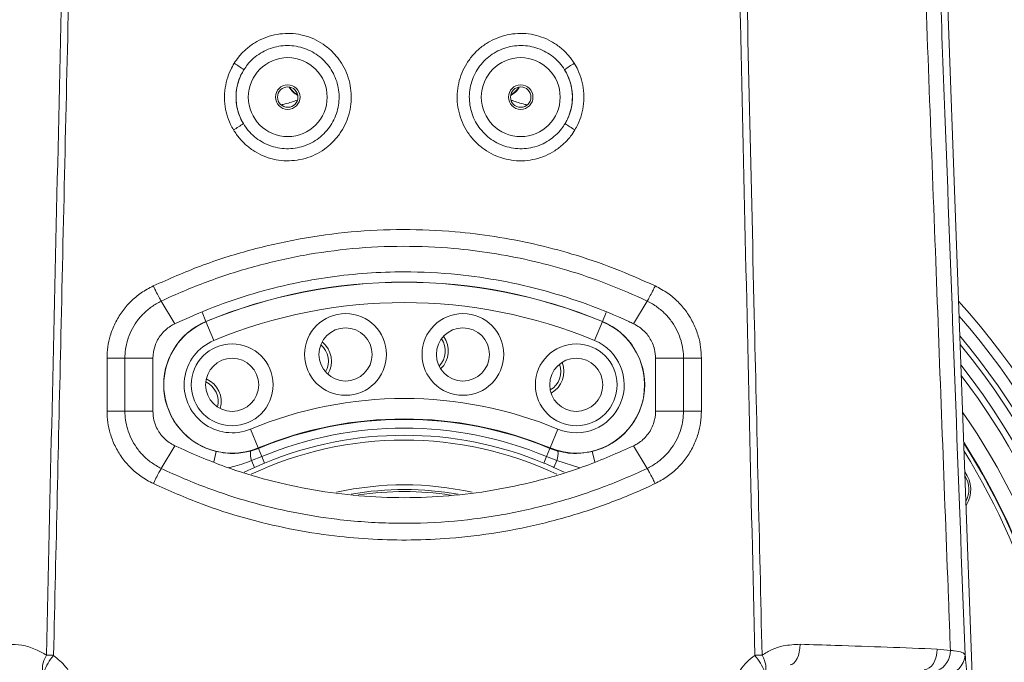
# Model space of a CAD drawing. Header units: millimetres. Extents: x 0 to 16820, y 0 to 11880.
# Tile 59 of 120: x 8075 to 8316, y 7173 to 7330. Entities that reach past the tile are written whole.
import ezdxf

# ---------------------------------------------------------------- set-up
doc = ezdxf.new("R2010")
doc.units = ezdxf.units.MM
doc.header["$LTSCALE"] = 20
doc.linetypes.add('PHANTOM', pattern=[12.7, 6.35, -1.27, 1.27, -1.27, 1.27, -1.27])
doc.styles.add('SLDTEXTSTYLE0', font='TXT', dxfattribs={"width": 0.605})
doc.dimstyles.new('SLDDIMSTYLE1', dxfattribs={"dimtxt": 140, "dimasz": 100, "dimexe": 0, "dimexo": 0.0625, "dimgap": 35, "dimtad": 1, "dimtoh": 1, "dimdec": 1, "dimrnd": 1e-09, "dimzin": 12, "dimdsep": 46, "dimtxsty": 'SLDTEXTSTYLE0', "dimsah": 1, "dimcen": 0.09, "dimadec": 0, "dimazin": 0, "dimtfac": 1, "dimtofl": 0, "dimtmove": 0, "dimatfit": 3, "dimfxl": 0, "dimfrac": 2, "dimtolj": 1, "dimtzin": 12, "dimarcsym": 0})

# ---------------------------------------------------------------- blocks, each defined once
blk = doc.blocks.new('*D12')
at = {"color": 7, "linetype": 'Continuous', "lineweight": 0}
for p, q in [((8169.5, 9516.47), (11047.1, 9516.47)), ((11017.1, 9516.47), (11017.1, 6644.47)), ((8318.2, 6644.47), (11047.1, 6644.47))]:
    blk.add_line(p, q, dxfattribs=at)
for points in [[(11017.1, 9516.47), (11002.1, 9416.47), (11032.1, 9416.47)], [(11017.1, 6644.47), (11032.1, 6744.47), (11002.1, 6744.47)]]:
    blk.add_solid(points, dxfattribs=at)
at = {"color": 7, "linetype": 'Continuous', "lineweight": 0, "insert": (10836.63, 7866.59), "char_height": 140, "attachment_point": 1, "rotation": 90, "style": 'SLDTEXTSTYLE0'}
blk.add_mtext('2872', dxfattribs=at)

msp = doc.modelspace()

# ---------------------------------------------------------------- linework, layer by layer
at = {"color": 7, "linetype": 'Continuous', "lineweight": 0}
for p, q in [((8309.4, 7144.58), (8298.92, 7431.36)), ((8110.04, 7261.55), (8113.4, 7256.03)), ((8225.6, 7256.03), (8228.95, 7261.55)), ((8113.34, 7256), (8113.4, 7256.03)), ((8225.66, 7256), (8225.6, 7256.03)), ((8110.06, 7220.65), (8113.4, 7226.16)), ((8113.4, 7226.16), (8113.34, 7226.19)), ((8225.65, 7226.19), (8225.6, 7226.16)), ((8225.6, 7226.16), (8228.94, 7220.65))]:
    msp.add_line(p, q, dxfattribs=at)
at = {"color": 8, "linetype": 'Continuous', "lineweight": 0}
for p, q in [((8110.04, 7261.55), (8110.04, 7261.55)), ((8228.95, 7261.55), (8228.95, 7261.55)), ((8120.99, 7256.57), (8120.06, 7258.83)), ((8218, 7256.57), (8218.93, 7258.8)), ((8121, 7256.54), (8120.99, 7256.57)), ((8122.91, 7251.93), (8121, 7256.54)), ((8216.08, 7251.93), (8217.99, 7256.54)), ((8217.99, 7256.54), (8218, 7256.57)), ((8101.17, 7247.58), (8108.01, 7247.57)), ((8230.99, 7247.57), (8237.83, 7247.58)), ((8101.17, 7234.63), (8108.01, 7234.62)), ((8230.99, 7234.62), (8237.82, 7234.63)), ((8133.8, 7225.64), (8131.89, 7230.25)), ((8205.19, 7225.64), (8207.1, 7230.25)), ((8123.51, 7224.8), (8122.9, 7222.26)), ((8131.91, 7224.88), (8133.84, 7225.54)), ((8133.8, 7225.64), (8133.84, 7225.54)), ((8134.67, 7223.54), (8133.84, 7225.54)), ((8204.32, 7223.54), (8205.15, 7225.54)), ((8205.19, 7225.64), (8205.15, 7225.54)), ((8205.15, 7225.54), (8207.08, 7224.88)), ((8215.49, 7224.8), (8216.1, 7222.24)), ((8134.67, 7223.54), (8132.14, 7222.55)), ((8132.88, 7220.89), (8132.14, 7222.55)), ((8135.33, 7221.95), (8134.67, 7223.54)), ((8203.66, 7221.95), (8204.32, 7223.54)), ((8206.86, 7222.55), (8204.32, 7223.54)), ((8206.11, 7220.89), (8206.86, 7222.55)), ((8212.44, 7220.82), (8206.86, 7222.55)), ((8110.06, 7220.65), (8110.06, 7220.65)), ((8132.88, 7220.89), (8130.37, 7219.71)), ((8135.33, 7221.95), (8132.88, 7220.89)), ((8208.61, 7219.72), (8206.11, 7220.89)), ((8228.94, 7220.65), (8228.94, 7220.65)), ((8299.92, 7176.44), (8303.14, 7176.09))]:
    msp.add_line(p, q, dxfattribs=at)
at = {"color": 8, "linetype": 'Continuous', "lineweight": 0, "flags": 128}
for points in [[(8096.79, 7234.63), (8096.78, 7237.9), (8096.78, 7241.17), (8096.78, 7247.58)], [(8096.78, 7247.58), (8097.4, 7247.58), (8098.02, 7247.58), (8098.63, 7247.58), (8099.21, 7247.58), (8099.77, 7247.58), (8100.28, 7247.58), (8100.75, 7247.58), (8101.17, 7247.58)], [(8101.17, 7247.58), (8101.17, 7244.31), (8101.17, 7241.04), (8101.17, 7234.63)], [(8237.82, 7234.63), (8237.82, 7237.9), (8237.82, 7241.17), (8237.83, 7247.58)], [(8237.83, 7247.58), (8238.24, 7247.58), (8238.71, 7247.58), (8239.23, 7247.58), (8239.78, 7247.58), (8240.37, 7247.58), (8240.98, 7247.58), (8241.59, 7247.58), (8242.22, 7247.58)], [(8242.22, 7247.58), (8242.21, 7244.31), (8242.21, 7241.04), (8242.21, 7234.63)], [(8096.79, 7234.63), (8097.41, 7234.63), (8098.03, 7234.63), (8098.63, 7234.63), (8099.22, 7234.63), (8099.77, 7234.63), (8100.29, 7234.63), (8100.76, 7234.63), (8101.17, 7234.63)], [(8237.82, 7234.63), (8238.24, 7234.63), (8238.71, 7234.63), (8239.22, 7234.63), (8239.78, 7234.63), (8240.36, 7234.63), (8240.97, 7234.63), (8241.59, 7234.63), (8242.21, 7234.63)], [(8263.89, 7172.56), (8264.37, 7172.7), (8264.83, 7173.01), (8265.25, 7173.49), (8265.63, 7174.12), (8265.94, 7174.88), (8266.17, 7175.73), (8266.32, 7176.65), (8266.39, 7177.61)], [(8081.95, 7174.95), (8081.62, 7174.3), (8081.35, 7173.65), (8081.15, 7173.04), (8081.03, 7172.47), (8080.98, 7171.96), (8081.01, 7171.52), (8081.12, 7171.16), (8081.3, 7170.89)], [(8081.95, 7174.95), (8082.16, 7174.95), (8082.37, 7174.94), (8082.59, 7174.94), (8082.81, 7174.93), (8083.03, 7174.93), (8083.26, 7174.92), (8083.48, 7174.92), (8083.71, 7174.91)], [(8255.28, 7174.91), (8255.51, 7174.92), (8255.74, 7174.92), (8255.97, 7174.93), (8256.19, 7174.93), (8256.41, 7174.94), (8256.63, 7174.94), (8256.84, 7174.95), (8257.05, 7174.95)], [(8257.69, 7170.89), (8257.88, 7171.16), (8257.98, 7171.52), (8258.01, 7171.96), (8257.97, 7172.47), (8257.84, 7173.04), (8257.64, 7173.65), (8257.38, 7174.3), (8257.05, 7174.95)], [(8296.75, 7171.37), (8297.36, 7171.5), (8297.94, 7171.82), (8298.48, 7172.3), (8298.96, 7172.93), (8299.35, 7173.69), (8299.65, 7174.55), (8299.84, 7175.48), (8299.92, 7176.44)]]:
    msp.add_lwpolyline(points, dxfattribs=at)
at = {"color": 7, "linetype": 'Continuous', "lineweight": 0, "flags": 128}
for points in [[(8108.01, 7247.57), (8108.01, 7244.33), (8108.01, 7241.09), (8108.01, 7237.85), (8108.01, 7234.62), (8108.01, 7234.62)], [(8230.99, 7234.62), (8230.99, 7237.85), (8230.99, 7241.09), (8230.99, 7244.33), (8230.99, 7247.57)]]:
    msp.add_lwpolyline(points, dxfattribs=at)
at = {"color": 8, "linetype": 'Continuous', "lineweight": 0}
for centre in [(8141, 7311.47), (8198, 7311.47)]:
    msp.add_circle(centre, 9.65, dxfattribs=at)
at = {"color": 7, "linetype": 'Continuous', "lineweight": 0}
for centre, radius in [((8141, 7311.47), 3), ((8141, 7311.47), 2.5), ((8198, 7311.47), 3), ((8198, 7311.47), 2.5), ((8155.14, 7248.52), 10), ((8183.86, 7248.52), 10), ((8155.14, 7248.52), 6.5), ((8183.86, 7248.52), 6.5), ((8127.4, 7241.09), 10), ((8211.59, 7241.09), 10), ((8127.4, 7241.09), 6.5), ((8211.59, 7241.09), 6.5)]:
    msp.add_circle(centre, radius, dxfattribs=at)
at = {"color": 7, "linetype": 'Continuous', "lineweight": 30}
for radius, start, end in [(2377, 300, 180), (505.19, 200.1488, 80.1488)]:
    msp.add_arc((8169.5, 7139.47), radius, start, end, dxfattribs=at)
at = {"color": 7, "linetype": 'PHANTOM', "lineweight": 30}
msp.add_arc((8169.5, 7139.47), 1568.22, 354.08007, 125.91993, dxfattribs=at)
at = {"color": 8, "linetype": 'Continuous', "lineweight": 0}
for centre, radius, start, end in [((8114.19, 7296.67), 26.84, 53.1998, 59.2916), ((8224.81, 7296.67), 26.84, 120.7084, 126.8002), ((8141, 7311.47), 12.65, 148.0237, 210.8342), ((8198, 7311.47), 12.65, 329.1658, 31.9763), ((8145.68, 7316.4), 5.02, 209.2785, 243.7236), ((8145.76, 7316.49), 5.01, 210.8527, 242.2887), ((8193.32, 7316.4), 5.02, 296.2764, 330.7215), ((8193.24, 7316.49), 5.01, 297.7112, 329.1473), ((8114.44, 7326.88), 26.94, 299.5708, 305.6401), ((8224.56, 7326.88), 26.94, 234.3599, 240.4292), ((8169.5, 7139.47), 126.75, 67.5, 112.5), ((8169.5, 7139.47), 126.72, 67.5, 112.5), ((8169.5, 7139.47), 121.73, 67.5, 112.5), ((8127.4, 7241.09), 16.75, 112.5, 256.5609), ((8127.4, 7241.09), 16.72, 112.5, 292.5), ((8211.59, 7241.09), 16.72, 247.5, 67.5), ((8211.59, 7241.09), 16.75, 283.4391, 67.5), ((8169.5, 7139.47), 180.16, 322.5832, 41.0987), ((8127.4, 7241.09), 11.73, 112.5, 292.5), ((8211.59, 7241.09), 11.73, 247.5, 67.5), ((8169.5, 7139.47), 177.16, 322.5832, 39.8865), ((8169.5, 7139.47), 175.88, 302.6485, 39.3428), ((8169.5, 7139.47), 172.88, 302.6485, 38.0167), ((8169.5, 7139.47), 171.37, 180, 37.3113), ((8169.5, 7139.47), 98.27, 67.5, 112.5), ((8169.5, 7139.47), 166.37, 145.2037, 0), ((8169.5, 7139.47), 166.37, 0, 34.7963), ((8169.5, 7139.47), 93.28, 67.5, 112.5), ((8169.5, 7139.47), 93.17, 67.5, 112.5), ((8169.5, 7139.47), 91.01, 67.5, 112.5), ((8169.5, 7139.47), 89.28, 67.5, 112.5), ((8137.35, 7224.23), 5.48, 173.1284, 197.8276), ((8201.65, 7224.23), 5.48, 342.1724, 6.8716), ((8169.5, 7139.47), 75.5, 81.3815, 98.5141), ((8095.67, 7165.01), 15.53, 140.3743, 157.7592), ((8243.32, 7165.01), 15.53, 22.2408, 39.6257), ((8297.71, 7176.1), 5.43, 293.9058, 359.972), ((8301.79, 7175.22), 4.93, 269.2145, 357.6896)]:
    msp.add_arc(centre, radius, start, end, dxfattribs=at)
at = {"color": 7, "linetype": 'Continuous', "lineweight": 0}
for centre, radius, start, end in [((8169.5, 7139.47), 182.5, 322.5832, 41.9972), ((8145.69, 7246.86), 6, 328.1947, 51.8053), ((8174.3, 7249.36), 5.25, 315.1893, 34.8107), ((8174.3, 7249.36), 6, 313.1947, 36.8053), ((8145.69, 7246.86), 5.25, 330.1893, 49.8107), ((8202.58, 7244.37), 6, 298.1947, 21.8053), ((8202.58, 7244.37), 5.25, 300.1893, 19.8107), ((8118.71, 7237.04), 5.25, 345.1893, 64.8107), ((8118.71, 7237.04), 6, 343.1947, 66.8053), ((8169.5, 7139.47), 88.09, 64.9022, 115.1322), ((8169.5, 7139.47), 162.5, 147.3963, 32.6037), ((8169.5, 7139.47), 162.4, 147.4562, 260), ((8169.5, 7139.47), 161.4, 148.0656, 260), ((8169.5, 7139.47), 162.4, 260, 32.5438), ((8169.5, 7139.47), 161.4, 260, 31.9344), ((8301.13, 7215.47), 7, 326.2696, 37.9173), ((8301.13, 7215.47), 6.5, 332.925, 31.2619), ((8169.5, 7139.47), 77.15, 77.5625, 102.3873), ((8169.5, 7139.47), 76, 79.9893, 99.8468)]:
    msp.add_arc(centre, radius, start, end, dxfattribs=at)
at = {"color": 8, "linetype": 'Continuous', "lineweight": 0}
msp.add_ellipse((8306.9, 7159.57), major_axis=(-0.62, 17), ratio=0.052373, start_param=4.710469, end_param=5.851266, dxfattribs=at)
for points, knots in [([(8081.95, 7174.95), (8083.79, 7255.09), (8085.84, 7344.07), (8088.06, 7441.89), (8088.66, 7468.38), (8089.25, 7494.86), (8091.53, 7595.47), (8093.9, 7700.11), (8096.36, 7808.7), (8097.23, 7847.12), (8098.1, 7885.56), (8098.97, 7924.02), (8099.56, 7949.68), (8099.85, 7962.51)], [0, 0, 0, 0, 0.304924, 0.338555, 0.372197, 0.405851, 0.4395, 0.75588, 0.804708, 0.853547, 0.902378, 0.951192, 1, 1, 1, 1]), ([(8239.14, 7962.51), (8239.28, 7956.66), (8239.55, 7944.98), (8239.95, 7927.45), (8240.53, 7900.77), (8241.3, 7864.98), (8242.36, 7820.06), (8244.97, 7707.15), (8247.55, 7591.39), (8250.25, 7472.69), (8251.46, 7419.12), (8252.69, 7365.52), (8253.91, 7311.92), (8255.37, 7248.39), (8256.41, 7202.74), (8257.05, 7174.95)], [0, 0, 0, 0, 0.022233, 0.044465, 0.066688, 0.123785, 0.180884, 0.237984, 0.554373, 0.622334, 0.690305, 0.758291, 0.826285, 0.894266, 1, 1, 1, 1]), ([(8101.64, 7955.76), (8101.52, 7950.35), (8101.28, 7939.53), (8100.93, 7923.31), (8100.13, 7889.65), (8098.92, 7838.65), (8096.02, 7710.03), (8093.2, 7589.42), (8090.6, 7476.67), (8089.58, 7432.03), (8088.56, 7387.37), (8087.54, 7342.7), (8086.52, 7298.02), (8085.25, 7242.1), (8084.31, 7201.06), (8083.71, 7174.91)], [0, 0, 0, 0, 0.020755, 0.04151, 0.062253, 0.149989, 0.237726, 0.556827, 0.61395, 0.671077, 0.728216, 0.785366, 0.842518, 0.899658, 1, 1, 1, 1]), ([(8255.28, 7174.91), (8253.44, 7255.5), (8251.38, 7345.22), (8249.14, 7444.07), (8248.51, 7471.43), (8247.88, 7498.77), (8245.55, 7599.96), (8243.15, 7704.14), (8240.68, 7811.18), (8239.84, 7847.3), (8239.01, 7883.43), (8238.18, 7919.58), (8237.63, 7943.7), (8237.35, 7955.76)], [0, 0, 0, 0, 0.309253, 0.344291, 0.37934, 0.414403, 0.44946, 0.76855, 0.814844, 0.861149, 0.907446, 0.953727, 1, 1, 1, 1]), ([(8296.87, 7439.4), (8297.15, 7431.96), (8297.72, 7417.08), (8298.54, 7394.74), (8299.91, 7357.51), (8302.65, 7284.27), (8305.09, 7218.48), (8306.71, 7175.02)], [0, 0, 0, 0, 0.084467, 0.168954, 0.253441, 0.506885, 1, 1, 1, 1]), ([(8303.14, 7176.09), (8302.95, 7181.2), (8301.75, 7212.94), (8299.5, 7272.63), (8297.07, 7336.52), (8295.33, 7383.09), (8294.3, 7411.03), (8293.56, 7429.65), (8293.19, 7438.95)], [0, 0, 0, 0, 0.058236, 0.36233, 0.681157, 0.787447, 0.893737, 1, 1, 1, 1]), ([(8127.9, 7319.75), (8128.25, 7320.27), (8129.09, 7321.52), (8130.76, 7323.23), (8132.87, 7324.81), (8135.21, 7325.99), (8137.72, 7326.77), (8140.33, 7327.1), (8142.96, 7327), (8145.53, 7326.45), (8147.97, 7325.48), (8150.21, 7324.1), (8152.2, 7322.38), (8153.86, 7320.34), (8155.17, 7318.05), (8156.07, 7315.57), (8156.54, 7312.98), (8156.57, 7310.35), (8156.17, 7307.75), (8155.33, 7305.25), (8154.09, 7302.93), (8152.47, 7300.85), (8150.53, 7299.06), (8148.32, 7297.64), (8145.9, 7296.6), (8143.35, 7295.99), (8140.73, 7295.82), (8138.12, 7296.09), (8135.59, 7296.79), (8133.22, 7297.92), (8131.07, 7299.42), (8129.19, 7301.26), (8128.22, 7302.72), (8127.73, 7303.45)], [0, 0, 0, 0, 0.023609, 0.056135, 0.088661, 0.121187, 0.153713, 0.186254, 0.218795, 0.251341, 0.283888, 0.31643, 0.348971, 0.381513, 0.414055, 0.446749, 0.479444, 0.511915, 0.544385, 0.577013, 0.60964, 0.642255, 0.674869, 0.707427, 0.739985, 0.772478, 0.80497, 0.837435, 0.869901, 0.902402, 0.934904, 0.967452, 1, 1, 1, 1]), ([(8211.26, 7303.45), (8210.92, 7302.91), (8210.1, 7301.65), (8208.46, 7299.9), (8206.39, 7298.29), (8204.07, 7297.06), (8201.58, 7296.23), (8198.98, 7295.85), (8196.35, 7295.9), (8193.77, 7296.4), (8191.3, 7297.32), (8189.04, 7298.65), (8187.02, 7300.33), (8185.31, 7302.34), (8183.96, 7304.6), (8183.01, 7307.06), (8182.48, 7309.64), (8182.4, 7312.27), (8182.75, 7314.88), (8183.54, 7317.39), (8184.74, 7319.74), (8186.32, 7321.85), (8188.22, 7323.68), (8190.41, 7325.14), (8192.8, 7326.23), (8195.34, 7326.89), (8197.96, 7327.12), (8200.57, 7326.9), (8203.11, 7326.24), (8205.5, 7325.17), (8207.68, 7323.7), (8209.6, 7321.9), (8210.6, 7320.47), (8211.1, 7319.75)], [0, 0, 0, 0, 0.023618, 0.056144, 0.08867, 0.121196, 0.153721, 0.186262, 0.218802, 0.251349, 0.283897, 0.316439, 0.348981, 0.381523, 0.414066, 0.446759, 0.479452, 0.511923, 0.544394, 0.577023, 0.609651, 0.642268, 0.674884, 0.707442, 0.740001, 0.772491, 0.804981, 0.837443, 0.869905, 0.902405, 0.934905, 0.967452, 1, 1, 1, 1]), ([(8130.14, 7304.98), (8130.52, 7304.4), (8131.31, 7303.22), (8132.83, 7301.74), (8134.58, 7300.51), (8136.5, 7299.6), (8138.56, 7299.02), (8140.67, 7298.79), (8142.81, 7298.93), (8144.88, 7299.41), (8146.85, 7300.25), (8148.65, 7301.4), (8150.24, 7302.84), (8151.56, 7304.52), (8152.58, 7306.41), (8153.26, 7308.43), (8153.6, 7310.56), (8153.57, 7312.68), (8153.18, 7314.8), (8152.45, 7316.79), (8151.39, 7318.66), (8150.04, 7320.3), (8148.42, 7321.71), (8146.6, 7322.81), (8144.6, 7323.6), (8142.52, 7324.04), (8140.37, 7324.13), (8138.26, 7323.85), (8136.21, 7323.22), (8134.32, 7322.27), (8132.6, 7320.99), (8131.25, 7319.61), (8130.56, 7318.59), (8130.27, 7318.16)], [0, 0, 0, 0, 0.031999, 0.064922, 0.096924, 0.129852, 0.161866, 0.194806, 0.226877, 0.259876, 0.292014, 0.325086, 0.357258, 0.390369, 0.422529, 0.455628, 0.487749, 0.520805, 0.552897, 0.585921, 0.618016, 0.651042, 0.68316, 0.71621, 0.74834, 0.781404, 0.813506, 0.846541, 0.878585, 0.911558, 0.94355, 0.976467, 1, 1, 1, 1]), ([(8208.73, 7318.16), (8208.33, 7318.74), (8207.52, 7319.9), (8205.97, 7321.35), (8204.2, 7322.55), (8202.26, 7323.42), (8200.19, 7323.96), (8198.08, 7324.14), (8195.94, 7323.97), (8193.88, 7323.44), (8191.92, 7322.56), (8190.15, 7321.38), (8188.58, 7319.9), (8187.3, 7318.2), (8186.32, 7316.29), (8185.68, 7314.25), (8185.38, 7312.12), (8185.45, 7310), (8185.88, 7307.89), (8186.65, 7305.91), (8187.75, 7304.07), (8189.13, 7302.45), (8190.78, 7301.08), (8192.63, 7300.01), (8194.64, 7299.26), (8196.73, 7298.86), (8198.88, 7298.82), (8200.98, 7299.13), (8203.01, 7299.81), (8204.89, 7300.8), (8206.58, 7302.11), (8207.91, 7303.52), (8208.58, 7304.55), (8208.86, 7304.98)], [0, 0, 0, 0, 0.031997, 0.064918, 0.096918, 0.129843, 0.161855, 0.194793, 0.226864, 0.259864, 0.292004, 0.325078, 0.357253, 0.390367, 0.422528, 0.455627, 0.487747, 0.520804, 0.552895, 0.585919, 0.618013, 0.651039, 0.683157, 0.716207, 0.748335, 0.781396, 0.813496, 0.846529, 0.878572, 0.911544, 0.943538, 0.976457, 1, 1, 1, 1]), ([(8127.73, 7303.45), (8127.48, 7303.89), (8126.81, 7305.11), (8126.03, 7307.25), (8125.49, 7310.05), (8125.5, 7312.92), (8126.05, 7315.72), (8126.86, 7317.95), (8127.6, 7319.23), (8127.9, 7319.75)], [0, 0, 0, 0, 0.08993, 0.243228, 0.396527, 0.587764, 0.741293, 0.894822, 1, 1, 1, 1]), ([(8211.1, 7319.75), (8211.41, 7319.22), (8212.15, 7317.92), (8212.96, 7315.68), (8213.5, 7312.88), (8213.5, 7310.01), (8212.95, 7307.21), (8212.18, 7305.08), (8211.5, 7303.88), (8211.26, 7303.45)], [0, 0, 0, 0, 0.10791, 0.2612, 0.414492, 0.605814, 0.759355, 0.912896, 1, 1, 1, 1]), ([(8130.27, 7318.16), (8130.02, 7317.74), (8129.42, 7316.71), (8128.76, 7314.91), (8128.32, 7312.64), (8128.32, 7310.32), (8128.75, 7308.06), (8129.38, 7306.33), (8129.93, 7305.35), (8130.14, 7304.98)], [0, 0, 0, 0, 0.105237, 0.258751, 0.412264, 0.60342, 0.756715, 0.910012, 1, 1, 1, 1]), ([(8208.86, 7304.98), (8209.06, 7305.33), (8209.6, 7306.3), (8210.23, 7308.02), (8210.68, 7310.29), (8210.68, 7312.61), (8210.24, 7314.88), (8209.58, 7316.69), (8208.98, 7317.73), (8208.73, 7318.16)], [0, 0, 0, 0, 0.0871612, 0.2407009, 0.394239, 0.585481, 0.7387551, 0.8920307, 1, 1, 1, 1]), ([(8143.38, 7310.75), (8143.36, 7310.74), (8142.5, 7310.46), (8141.1, 7309.93), (8139.71, 7309.64), (8139.37, 7309.57)], [0, 0, 0, 0, 0.021526, 0.763708, 1, 1, 1, 1]), ([(8199.55, 7309.57), (8199.36, 7309.61), (8198.11, 7309.87), (8196.75, 7310.37), (8195.77, 7310.7), (8195.66, 7310.73)], [0, 0, 0, 0, 0.135268, 0.901895, 1, 1, 1, 1]), ([(8108.11, 7265.29), (8111.94, 7266.98), (8119.62, 7270.37), (8131.66, 7274.16), (8143.97, 7276.96), (8156.53, 7278.67), (8169.24, 7279.25), (8180.99, 7278.76), (8191.65, 7277.46), (8201.19, 7275.65), (8210.97, 7273.08), (8220.94, 7269.73), (8227.57, 7266.77), (8230.89, 7265.29)], [0, 0, 0, 0, 0.099146, 0.198685, 0.298221, 0.397363, 0.497929, 0.598496, 0.674942, 0.751478, 0.827925, 0.913962, 1, 1, 1, 1]), ([(8228.95, 7261.55), (8228.95, 7261.55), (8225.78, 7263.06), (8219.3, 7265.85), (8209.67, 7269.15), (8200.19, 7271.64), (8190.95, 7273.41), (8180.63, 7274.67), (8169.25, 7275.15), (8156.94, 7274.59), (8144.77, 7272.92), (8132.84, 7270.2), (8121.21, 7266.45), (8113.7, 7263.29), (8110.04, 7261.55), (8110.04, 7261.55)], [0, 0, 0, 0, 0.0000005, 0.0860709, 0.1721389, 0.2485702, 0.325092, 0.4015221, 0.5020588, 0.6025943, 0.7017444, 0.8012925, 0.9008443, 0.9999995, 1, 1, 1, 1]), ([(8096.78, 7247.58), (8096.82, 7248.52), (8096.9, 7250.38), (8097.55, 7253.28), (8098.69, 7256.19), (8100.39, 7259.02), (8102.54, 7261.51), (8105.1, 7263.69), (8107.09, 7264.75), (8108.11, 7265.29)], [0, 0, 0, 0, 0.125848, 0.251696, 0.399589, 0.547486, 0.695701, 0.843918, 1, 1, 1, 1]), ([(8110.04, 7261.55), (8109.85, 7261.88), (8109.47, 7262.53), (8108.81, 7263.83), (8108.35, 7264.77), (8108.14, 7265.22), (8108.11, 7265.29)], [0, 0, 0, 0, 0.346664, 0.693329, 0.954684, 1, 1, 1, 1]), ([(8228.95, 7261.55), (8229.14, 7261.88), (8229.52, 7262.53), (8230.18, 7263.82), (8230.64, 7264.76), (8230.86, 7265.21), (8230.89, 7265.29)], [0, 0, 0, 0, 0.34665, 0.693299, 0.94926, 1, 1, 1, 1]), ([(8230.89, 7265.29), (8231.95, 7264.72), (8233.98, 7263.64), (8236.55, 7261.41), (8238.69, 7258.91), (8240.36, 7256.07), (8241.47, 7253.17), (8242.1, 7250.32), (8242.18, 7248.49), (8242.22, 7247.58)], [0, 0, 0, 0, 0.162105, 0.310399, 0.458685, 0.606236, 0.753776, 0.876891, 1, 1, 1, 1]), ([(8110.04, 7261.55), (8110.04, 7261.55), (8109.22, 7261.16), (8107.68, 7260.25), (8105.66, 7258.54), (8103.98, 7256.57), (8102.66, 7254.34), (8101.5, 7251.37), (8101.17, 7249.04), (8101.17, 7247.58), (8101.17, 7247.58)], [0, 0, 0, 0, 0.000003, 0.157239, 0.30581, 0.454381, 0.601983, 0.749582, 0.999997, 1, 1, 1, 1]), ([(8237.83, 7247.58), (8237.83, 7247.58), (8237.83, 7249), (8237.5, 7251.3), (8236.38, 7254.24), (8235.08, 7256.48), (8233.41, 7258.47), (8231.38, 7260.22), (8229.81, 7261.14), (8228.95, 7261.55), (8228.95, 7261.55)], [0, 0, 0, 0, 0.000003, 0.244937, 0.392196, 0.539466, 0.688089, 0.836719, 0.999997, 1, 1, 1, 1]), ([(8108.12, 7216.93), (8107.07, 7217.48), (8105.06, 7218.56), (8102.48, 7220.78), (8100.34, 7223.28), (8098.66, 7226.12), (8097.54, 7229.02), (8096.9, 7231.88), (8096.83, 7233.72), (8096.79, 7234.63)], [0, 0, 0, 0, 0.160219, 0.308754, 0.457281, 0.604932, 0.752572, 0.87629, 1, 1, 1, 1]), ([(8101.17, 7234.63), (8101.17, 7234.63), (8101.17, 7233.2), (8101.5, 7230.89), (8102.63, 7227.94), (8103.94, 7225.71), (8105.62, 7223.72), (8107.65, 7221.98), (8109.21, 7221.06), (8110.06, 7220.65), (8110.06, 7220.65)], [0, 0, 0, 0, 0.000003, 0.246047, 0.393429, 0.540821, 0.689711, 0.838608, 0.999997, 1, 1, 1, 1]), ([(8228.94, 7220.65), (8228.94, 7220.65), (8229.75, 7221.04), (8231.28, 7221.94), (8233.3, 7223.64), (8234.99, 7225.62), (8236.32, 7227.85), (8237.48, 7230.82), (8237.82, 7233.16), (8237.82, 7234.63), (8237.82, 7234.63)], [0, 0, 0, 0, 0.000003, 0.155156, 0.303998, 0.45284, 0.600562, 0.748282, 0.999997, 1, 1, 1, 1]), ([(8242.21, 7234.63), (8242.17, 7233.69), (8242.09, 7231.82), (8241.42, 7228.91), (8240.28, 7225.99), (8238.57, 7223.17), (8236.41, 7220.68), (8233.86, 7218.51), (8231.88, 7217.46), (8230.87, 7216.92)], [0, 0, 0, 0, 0.126527, 0.253053, 0.401052, 0.549055, 0.697517, 0.845983, 1, 1, 1, 1]), ([(8123.51, 7224.8), (8124.26, 7224.65), (8125.78, 7224.35), (8128.6, 7224.23), (8130.64, 7224.63), (8131.91, 7224.88)], [0, 0, 0, 0, 0.265861, 0.540694, 1, 1, 1, 1]), ([(8207.08, 7224.88), (8207.93, 7224.7), (8209.65, 7224.32), (8212.45, 7224.25), (8214.42, 7224.6), (8215.49, 7224.8)], [0, 0, 0, 0, 0.3064, 0.621218, 1, 1, 1, 1]), ([(8132.14, 7222.55), (8130.58, 7221.96), (8128.73, 7221.26), (8126.79, 7220.87), (8126.48, 7220.81)], [0, 0, 0, 0, 0.838961, 1, 1, 1, 1]), ([(8108.12, 7216.93), (8108.16, 7217), (8108.37, 7217.45), (8108.83, 7218.39), (8109.49, 7219.67), (8109.87, 7220.33), (8110.06, 7220.65)], [0, 0, 0, 0, 0.051236, 0.305948, 0.652974, 1, 1, 1, 1]), ([(8110.06, 7220.65), (8110.06, 7220.65), (8113.77, 7218.88), (8120.9, 7215.86), (8131.71, 7212.33), (8142.27, 7209.78), (8153.92, 7207.91), (8166.62, 7207.02), (8179.95, 7207.4), (8192.86, 7209.02), (8205.26, 7211.75), (8217.36, 7215.57), (8225.14, 7218.84), (8228.94, 7220.65), (8228.94, 7220.65)], [0, 0, 0, 0, 0, 0.10073, 0.189014, 0.277439, 0.365722, 0.476688, 0.587651, 0.690513, 0.793821, 0.897132, 1, 1, 1, 1, 1]), ([(8206.11, 7220.89), (8205.76, 7221.05), (8204.95, 7221.41), (8204.13, 7221.75), (8203.66, 7221.95)], [0, 0, 0, 0, 0.4328921, 1, 1, 1, 1]), ([(8230.87, 7216.92), (8230.84, 7216.99), (8230.63, 7217.44), (8230.17, 7218.38), (8229.51, 7219.67), (8229.13, 7220.33), (8228.94, 7220.65)], [0, 0, 0, 0, 0.045695, 0.305919, 0.652959, 1, 1, 1, 1]), ([(8230.87, 7216.92), (8229.42, 7216.25), (8224.38, 7213.93), (8215.48, 7210.53), (8204.08, 7207.2), (8192.43, 7204.81), (8181.45, 7203.48), (8171.23, 7203.03), (8161.83, 7203.22), (8151.86, 7204.08), (8141.38, 7205.75), (8130.48, 7208.39), (8119.3, 7211.96), (8112.01, 7215.2), (8108.12, 7216.93)], [0, 0, 0, 0, 0.038029, 0.131437, 0.225175, 0.318912, 0.412319, 0.486297, 0.560359, 0.634339, 0.72263, 0.811062, 0.899354, 1, 1, 1, 1]), ([(8072.61, 7177.61), (8073.72, 7177.57), (8075.99, 7177.5), (8079.18, 7176.58), (8081.09, 7175.46), (8081.95, 7174.95)], [0, 0, 0, 0, 0.345493, 0.703407, 1, 1, 1, 1]), ([(8257.05, 7174.95), (8257.86, 7175.44), (8259.51, 7176.42), (8262.67, 7177.45), (8264.99, 7177.55), (8266.39, 7177.61)], [0, 0, 0, 0, 0.2801909, 0.5687803, 1, 1, 1, 1]), ([(8266.39, 7177.61), (8269.25, 7177.52), (8276.53, 7177.31), (8287.82, 7176.92), (8295.88, 7176.6), (8299.92, 7176.44)], [0, 0, 0, 0, 0.2451571, 0.6218643, 1, 1, 1, 1]), ([(8083.71, 7174.91), (8084.75, 7174.04), (8086.41, 7172.64), (8088.08, 7170.11), (8089.1, 7167.84), (8089.76, 7165.39), (8089.84, 7163.73), (8089.88, 7162.88)], [0, 0, 0, 0, 0.2877993, 0.4634223, 0.6441616, 0.8195094, 1, 1, 1, 1]), ([(8249.11, 7162.88), (8249.21, 7164.22), (8249.38, 7166.38), (8250.46, 7169.2), (8251.71, 7171.37), (8253.31, 7173.34), (8254.62, 7174.38), (8255.28, 7174.91)], [0, 0, 0, 0, 0.284136, 0.460346, 0.641759, 0.818324, 1, 1, 1, 1]), ([(8303.14, 7176.09), (8303.46, 7176.07), (8304.64, 7175.98), (8306.18, 7175.7), (8306.53, 7175.25), (8306.71, 7175.02)], [0, 0, 0, 0, 0.158004, 0.585854, 1, 1, 1, 1])]:
    msp.add_open_spline(points, degree=3, knots=knots, dxfattribs=at)
at = {"color": 7, "linetype": 'Continuous', "lineweight": 0}
for points, knots in [([(8225.6, 7256.03), (8225.21, 7256.21), (8221.55, 7257.94), (8214.44, 7260.87), (8204.04, 7264.19), (8193.41, 7266.65), (8181.86, 7268.31), (8170.82, 7268.86), (8160.39, 7268.5), (8151.38, 7267.55), (8142.05, 7265.92), (8132.49, 7263.48), (8122.75, 7260.22), (8116.51, 7257.42), (8113.4, 7256.03)], [0, 0, 0, 0, 0.011115, 0.104919, 0.19906, 0.293197, 0.386998, 0.500349, 0.578369, 0.656486, 0.734507, 0.822957, 0.911548, 1, 1, 1, 1]), ([(8113.34, 7256), (8113, 7255.82), (8111.74, 7255.16), (8109.89, 7253.46), (8108.36, 7250.7), (8108.01, 7248.6), (8108.01, 7247.57), (8108.01, 7247.57)], [0, 0, 0, 0, 0.110964, 0.408249, 0.704098, 0.999994, 1, 1, 1, 1]), ([(8230.99, 7247.57), (8230.94, 7248.3), (8230.81, 7250.08), (8229.98, 7251.95), (8228.71, 7253.77), (8227.46, 7255.02), (8226.13, 7255.74), (8225.66, 7256)], [0, 0, 0, 0, 0.2093169, 0.5052344, 0.5680623, 0.8442689, 1, 1, 1, 1]), ([(8108.01, 7234.62), (8108.06, 7233.88), (8108.18, 7232.11), (8109.03, 7230.23), (8110.3, 7228.41), (8111.55, 7227.16), (8112.87, 7226.44), (8113.34, 7226.19)], [0, 0, 0, 0, 0.209193, 0.505405, 0.570748, 0.845847, 1, 1, 1, 1]), ([(8225.65, 7226.19), (8225.99, 7226.37), (8227.25, 7227.02), (8229.1, 7228.72), (8230.63, 7231.49), (8230.99, 7233.58), (8230.99, 7234.62), (8230.99, 7234.62)], [0, 0, 0, 0, 0.110144, 0.407765, 0.703854, 0.999994, 1, 1, 1, 1]), ([(8113.4, 7226.16), (8117.47, 7224.36), (8124.93, 7221.07), (8136.34, 7217.62), (8147.27, 7215.24), (8158.37, 7213.8), (8169.44, 7213.32), (8180.4, 7213.79), (8191.17, 7215.14), (8202.4, 7217.52), (8213.99, 7221.02), (8221.73, 7224.45), (8225.6, 7226.16)], [0, 0, 0, 0, 0.115121, 0.211254, 0.30775, 0.404242, 0.500371, 0.593822, 0.687441, 0.780893, 0.890446, 1, 1, 1, 1])]:
    msp.add_open_spline(points, degree=3, knots=knots, dxfattribs=at)

# ---------------------------------------------------------------- dimensions: what is measured, and where the dimension line sits
dim = msp.add_linear_dim(base=(11017.1, 6644.47), p1=(8169.5, 9516.47), p2=(8318.2, 6644.47), angle=90, dimstyle='SLDDIMSTYLE1', dxfattribs=at)
dim.commit()
dim.dimension.update_dxf_attribs({"geometry": '*D12', "text_midpoint": (11017.1, 8080.47), "dimtype": 160})

doc.saveas('drawing.dxf')
